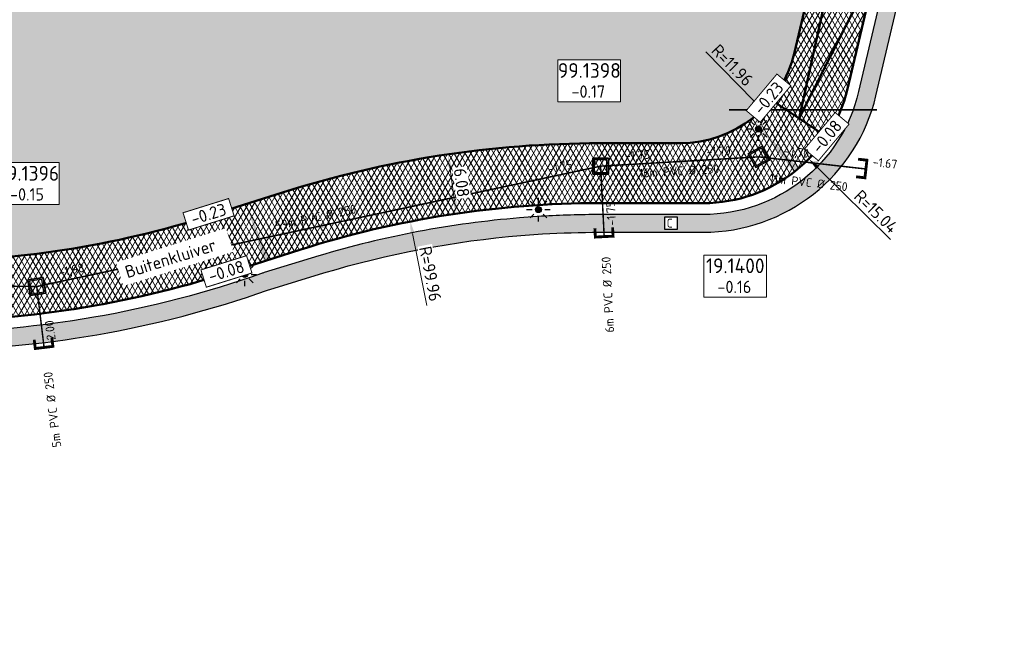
# Model space of a CAD drawing. Header units: metres. Extents: x 240159 to 241664, y 578380 to 583939.
# Tile 59 of 71: x 240640 to 240740, y 583819 to 583882. Entities that reach past the tile are written whole.
import ezdxf
from ezdxf.enums import TextEntityAlignment as Align

# ---------------------------------------------------------------- set-up
doc = ezdxf.new("R2010")
doc.units = ezdxf.units.M
doc.set_wipeout_variables(frame=1)
for name, color, linetype, lineweight in [('N-AL-HOOGTELABEL-S', 7, 'Continuous', 13), ('N-GV-GR-BOLLEN-A', 92, 'Continuous', 9), ('N-WE-IE-MEUBILAIR_WEGMEUBILAIR_LICHTMAST_MET_PASTEGEL-S', 7, 'Continuous', 25), ('N-WE-KL-MANTELBUIS-G', 7, 'KL-MANTELBUIS-N', 35), ('N-WE-KL-TRACE_WENSTRACE-A', 7, 'Continuous', 25), ('N-WE-RI-BOB-T', 7, 'Continuous', 13), ('N-WE-RI-MATERIAAL_DIAMETER_LENGTE-T', 7, 'Continuous', 13), ('N-WE-RI-STROOMRICHTING-S', 7, 'Continuous', 13), ('N-WE-VH-KANTVERHARDING-GD', 4, 'Continuous', 50), ('N-WE-VH-VERHARDING_ASFALT_DEKLAAG-A', 252, 'Continuous', 18), ('N-WE-VH-VERKANTING-S', 7, 'Continuous', 25), ('X-XX-AL-REFERENTIE-M', 7, 'Continuous', 18), ('X-XX-AL-VERWIJZING-T25', 7, 'Continuous', 25)]:
    doc.layers.add(name, color=color, linetype=linetype, lineweight=lineweight)
for name, color, linetype, lineweight, true_color in [('N-WE-RI-VWA_LEIDINGINFO-S', 20, 'Continuous', 13, 0xff3f00), ('N-WE-RI-VWA_PUTNUMMER-S', 20, 'Continuous', 13, 0xff3f00), ('N-WE-RI-VWA_RIOOLPUT-S', 20, 'Continuous', 13, 0xff3f00), ('N-WE-RI-VWA_TRANSPORTLEIDING_BETON_500-G', 20, 'Continuous', 20, 0xff3f00), ('X-XX-AL-VERWIJZING-NUTS_C-T18', 7, 'Continuous', 25, 0x01fe01)]:
    doc.layers.add(name, color=color, linetype=linetype, lineweight=lineweight, true_color=true_color)
doc.styles.add('NLCS-ISO', font='NLCS-ISO.ttf')
doc.styles.add('NLCS-ISO-ANNOTATIEF-T25', font='NLCS-ISO.ttf', dxfattribs={"height": 2.5})
doc.styles.add('NLCS-ISO-M1000-T25', font='NLCS-ISO.ttf', dxfattribs={"height": 2.5})
doc.linetypes.add('KL-MANTELBUIS-N', pattern='A,0,-2,[80,NLCS.SHX,S=1,R=0,X=0,Y=0],-2', length=4)
doc.dimstyles.new('NLCS-ANNOTATIEF-T25-PIJL_L2_H1', dxfattribs={"dimtxt": 2.5, "dimasz": 2.5, "dimexe": 2, "dimexo": 2, "dimgap": 0.7, "dimtad": 1, "dimzin": 0, "dimdsep": 46, "dimtxsty": 'NLCS-ISO-ANNOTATIEF-T25', "dimcen": 0, "dimdle": 2, "dimclrd": 256, "dimclre": 256, "dimclrt": 256, "dimadec": 1, "dimazin": 0, "dimtfac": 1, "dimtdec": 3, "dimtofl": 0, "dimtmove": 0, "dimatfit": 3, "dimfxl": 2, "dimfxlon": 1, "dimtfillclr": 256, "dimtolj": 1, "dimtzin": 0, "dimlwd": -1, "dimlwe": -1, "dimarcsym": 0})
pattern_1 = [(45, (0, 0), (-0.5303300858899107, 0.5303300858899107), [0.5]), (135, (0, 0), (-0.5303300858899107, -0.5303300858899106), [0.5])]
pattern_2 = [(59.99999999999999, (0, 0), (-0.4330127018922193, 0.2500000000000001), []), (120, (0, 0), (-0.4330127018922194, -0.2499999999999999), [])]

# ---------------------------------------------------------------- blocks, each defined once
blk = doc.blocks.new('*U28')
blk.add_solid([(4.999999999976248, 0.6000000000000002), (4.999999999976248, 1.480297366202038e-16), (-1.040000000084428, -7.342274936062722e-16)])
blk = doc.blocks.new('SAL-HOOGTELABEL_AANLEG-SO')
blk.add_wipeout([(-4.842599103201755, 1.7988380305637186), (4.851150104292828, 1.7988380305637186), (4.851150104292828, -1.8868584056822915), (-4.842599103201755, -1.8868584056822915)])
at = {"const_width": 0.2}
blk.add_lwpolyline([(-4.842599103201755, 1.798838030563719), (4.851150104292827, 1.798838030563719), (4.851150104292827, -1.886858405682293), (-4.842599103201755, -1.886858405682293)], close=True, dxfattribs=at)
at = {"style": 'NLCS-ISO'}
blk.add_attdef('HOOGTE', text='', height=2, dxfattribs=at).set_placement((0, 0), align=Align.MIDDLE_CENTER)
blk = doc.blocks.new('*U47')
at = {"lineweight": -3}
h = blk.add_hatch(color=256, dxfattribs=at)
h.dxf.hatch_style = 1
h.paths.add_polyline_path([(-0.7983393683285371, -2.713238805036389), (2.713238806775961, -0.7981720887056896), (0.7983189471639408, 2.713486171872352), (-2.713486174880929, 0.7984862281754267)])
h.paths.add_polyline_path([(-2.170798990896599, 0.6388284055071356), (0.6385810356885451, 2.170945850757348), (2.170698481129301, -0.6384341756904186), (-0.6386815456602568, -2.170551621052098)], flags=16)
at = {"lineweight": -3, "flags": 128}
for points in [[(0.7982388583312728, 2.713633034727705), (-2.713486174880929, 0.7984862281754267), (-0.7983393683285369, -2.71323880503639), (2.713385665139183, -0.7980919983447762)], [(-0.798486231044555, -2.713318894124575), (-2.713486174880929, 0.7984862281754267), (0.7983189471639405, 2.713486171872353), (2.713318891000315, -0.7983189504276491)], [(0.6385810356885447, 2.170945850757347), (-2.170798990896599, 0.6388284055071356), (-0.6386815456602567, -2.170551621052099), (2.1706984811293, -0.6384341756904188)]]:
    blk.add_lwpolyline(points, close=True, dxfattribs=at)
blk = doc.blocks.new('*U45')
at = {"lineweight": -3}
h = blk.add_hatch(color=256, dxfattribs=at)
h.dxf.hatch_style = 1
h.paths.add_polyline_path([(-1.999916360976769, -1.99991635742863), (1.999916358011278, -1.999749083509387), (1.999916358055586, 2.000083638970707), (-2.000083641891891, 2.000083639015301)])
h.paths.add_polyline_path([(-1.600066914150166, 1.600100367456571), (1.599933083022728, 1.600234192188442), (1.600066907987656, -1.599765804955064), (-1.599933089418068, -1.599899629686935)], flags=16)
at = {"lineweight": -3, "flags": 128}
for points in [[(1.999916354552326, 2.000250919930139), (-2.000083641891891, 2.000083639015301), (-1.999916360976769, -1.999916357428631), (2.000083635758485, -1.999749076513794)], [(-2.0000836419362, -1.999916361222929), (-2.000083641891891, 2.000083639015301), (1.999916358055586, 2.000083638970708), (1.999916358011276, -1.999916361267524)], [(1.599933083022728, 1.600234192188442), (-1.600066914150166, 1.600100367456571), (-1.599933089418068, -1.599899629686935), (1.600066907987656, -1.599765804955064)]]:
    blk.add_lwpolyline(points, close=True, dxfattribs=at)
blk = doc.blocks.new('*U46')
at = {"lineweight": -3}
h = blk.add_hatch(color=256, dxfattribs=at)
h.dxf.hatch_style = 1
h.paths.add_polyline_path([(-1.669259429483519, -2.283155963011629), (2.283155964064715, -1.66909215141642), (1.669257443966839, 2.283348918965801), (-2.28334892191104, 1.66942472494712)])
h.paths.add_polyline_path([(-1.826681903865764, 1.335575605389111), (1.335382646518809, 1.826847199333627), (1.826654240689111, -1.335217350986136), (-1.335410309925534, -1.826488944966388)], flags=16)
at = {"lineweight": -3, "flags": 128}
for points in [[(1.669231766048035, 2.283514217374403), (-2.28334892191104, 1.66942472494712), (-1.669259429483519, -2.28315596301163), (2.283321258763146, -1.669066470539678)], [(-1.669424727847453, -2.283181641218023), (-2.28334892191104, 1.66942472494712), (1.669257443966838, 2.283348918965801), (2.283181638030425, -1.669257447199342)], [(1.335382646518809, 1.826847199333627), (-1.826681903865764, 1.335575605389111), (-1.335410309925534, -1.826488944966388), (1.82665424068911, -1.335217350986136)]]:
    blk.add_lwpolyline(points, close=True, dxfattribs=at)
blk = doc.blocks.new('SRI-PUTNUMMER-SO')
blk.add_wipeout([(-18.26290233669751, 4.251051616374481), (-5.557298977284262, 4.251051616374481), (-5.557298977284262, -4.288829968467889), (-18.26290233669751, -4.288829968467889)])
blk.add_lwpolyline([(-18.26290233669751, 4.251051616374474), (-5.557298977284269, 4.251051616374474), (-5.557298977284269, -4.28882996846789), (-18.26290233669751, -4.28882996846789)], close=True)
at = {"ltscale": 0.1, "style": 'NLCS-ISO'}
blk.add_attdef('PUTNR', text='', height=3.5, dxfattribs=at).set_placement((-11.88078932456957, 2.058605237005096), align=Align.MIDDLE_CENTER)
blk.add_attdef('PUTHGT_001', (-15.75578932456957, -3.469912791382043), '', height=2.5, dxfattribs=at)
blk = doc.blocks.new('*U100')
at = {"color": 0}
blk.add_line((-1.232195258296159, -0.2632391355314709), (1.232195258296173, 0.263239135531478), dxfattribs=at)
at = {"layer": 'N-WE-RI-STROOMRICHTING-S', "color": 0}
blk.add_solid([(-1.232195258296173, -0.2632391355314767), (1.363814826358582, -0.3528584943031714), (1.100575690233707, 0.8793367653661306)], dxfattribs=at)
at = {"layer": 'N-WE-RI-BOB-T', "color": 0, "style": 'NLCS-ISO'}
for tag, p in [('BOB_RECHTS', (49.11131676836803, 12.15645685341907)), ('BOB_LINKS', (-50.04702908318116, -9.027164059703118))]:
    blk.add_attdef(tag, text='', height=1.799999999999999, rotation=12.05906601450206, dxfattribs=at).set_placement(p, align=Align.MIDDLE_CENTER)
at = {"layer": 'N-WE-RI-MATERIAAL_DIAMETER_LENGTE-T', "color": 0, "style": 'NLCS-ISO'}
blk.add_attdef('RIOOLINFO_001', (-11.7412702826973, -1.473422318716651), '', height=1.799999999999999, rotation=12.05906601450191, dxfattribs=at)
blk = doc.blocks.new('*U99')
at = {"color": 0}
blk.add_line((-1.257846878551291, -0.07362898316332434), (1.257846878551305, 0.07362898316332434), dxfattribs=at)
at = {"layer": 'N-WE-RI-STROOMRICHTING-S', "color": 0}
blk.add_solid([(-1.257846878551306, -0.07362898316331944), (1.294661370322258, -0.5552944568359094), (1.221032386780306, 0.7025524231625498)], dxfattribs=at)
at = {"layer": 'N-WE-RI-BOB-T', "color": 0, "style": 'NLCS-ISO'}
for tag, p in [('BOB_LINKS', (-8.472869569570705, 1.134684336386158)), ('BOB_RECHTS', (8.02177336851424, 2.10021027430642))]:
    blk.add_attdef(tag, text='', height=1.799999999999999, rotation=3.350027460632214, dxfattribs=at).set_placement(p, align=Align.MIDDLE_CENTER)
at = {"layer": 'N-WE-RI-MATERIAAL_DIAMETER_LENGTE-T', "color": 0, "style": 'NLCS-ISO'}
blk.add_attdef('RIOOLINFO_001', (-11.60560690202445, -3.494867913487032), '', height=1.799999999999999, rotation=3.35002746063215, dxfattribs=at)
blk = doc.blocks.new('N-SIE-WEG_LICHTMAST_SPOT-SO')
h = blk.add_hatch(color=256)
edge = h.paths.add_edge_path()
edge.add_arc((0, 0), 0.7698654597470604, 0, 360)
for p, q in [((-8.731149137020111e-10, 1.624763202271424), (-2.91038304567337e-10, 3.000000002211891)), ((-3.000000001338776, 4.656612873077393e-09), (-1.624763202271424, 2.328306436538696e-09)), ((-2.121320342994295, 2.121320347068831), (-1.148881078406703, 1.148881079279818)), ((1.148881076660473, 1.148881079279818), (2.121320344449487, 2.121320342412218)), ((-2.121320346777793, -2.121320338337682), (-1.148881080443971, -1.148881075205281)), ((-3.783497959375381e-09, -2.999999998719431), (-2.91038304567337e-09, -1.624763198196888)), ((1.148881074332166, -1.148881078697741), (2.12132034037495, -2.121320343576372)), ((1.624763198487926, -1.746229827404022e-09), (2.99999999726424, -1.164153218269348e-09))]:
    blk.add_line(p, q)
blk.add_circle((0, 0), 0.7698654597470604)
at = {"style": 'NLCS-ISO'}
blk.add_attdef('TYPE', text='', height=1.8, dxfattribs=at).set_placement((-2.91038304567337e-10, 3.000000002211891), align=Align.BOTTOM_CENTER)
blk = doc.blocks.new('N_lichtmast')
blk.add_blockref('N-SIE-WEG_LICHTMAST_SPOT-SO', (0, 0))
blk = doc.blocks.new('*D119')
at = {"layer": 'Defpoints', "color": 0, "transparency": 16777216}
for p in [(240709.0797304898, 583878.4509038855), (240719.7933133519, 583867.8953014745)]:
    blk.add_point(p, dxfattribs=at)
at = {"layer": 'X-XX-AL-REFERENTIE-M', "transparency": 16777216}
blk.add_line((240728.083161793, 583859.7276935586), (240720.6837374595, 583867.0180073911), dxfattribs=at)
blk.add_solid([(240720.8299531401, 583867.166411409), (240720.5375217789, 583866.8696033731), (240719.7933133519, 583867.8953014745)], dxfattribs=at)
at = {"layer": 'X-XX-AL-REFERENTIE-M', "transparency": 16777216, "insert": (240726.6037205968, 583862.554048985), "char_height": 1.25, "attachment_point": 5, "rotation": 315.4255662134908, "style": 'NLCS-ISO-ANNOTATIEF-T25', "bg_fill": 3, "box_fill_scale": 1.1, "bg_fill_color": 256, "bg_fill_true_color": 13158600, "bg_fill_transparency": 0}
blk.add_mtext('\\A1;R=15.04', dxfattribs=at)
blk = doc.blocks.new('*D122')
at = {"layer": 'Defpoints', "color": 0, "transparency": 16777216}
for p in [(240679.3408802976, 583861.5457525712), (240698.5607082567, 583763.4510311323)]:
    blk.add_point(p, dxfattribs=at)
at = {"layer": 'X-XX-AL-REFERENTIE-M', "transparency": 16777216}
blk.add_line((240681.0136765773, 583853.0080858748), (240679.5812245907, 583860.3190763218), dxfattribs=at)
blk.add_solid([(240679.7856706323, 583860.359133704), (240679.3767785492, 583860.2790189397), (240679.3408802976, 583861.5457525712)], dxfattribs=at)
at = {"layer": 'X-XX-AL-REFERENTIE-M', "transparency": 16777216, "insert": (240681.3744302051, 583856.2377115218), "char_height": 1.25, "attachment_point": 5, "rotation": 281.0856058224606, "style": 'NLCS-ISO-ANNOTATIEF-T25', "bg_fill": 3, "box_fill_scale": 1.1, "bg_fill_color": 256, "bg_fill_true_color": 13158600, "bg_fill_transparency": 0}
blk.add_mtext('\\A1;R=99.96', dxfattribs=at)
blk = doc.blocks.new('*D140')
at = {"layer": 'Defpoints', "color": 0, "transparency": 16777216}
for p in [(240706.7040863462, 583881.4509038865), (240715.0845650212, 583872.9180745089)]:
    blk.add_point(p, dxfattribs=at)
at = {"layer": 'X-XX-AL-REFERENTIE-M', "transparency": 16777216}
blk.add_line((240709.338751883, 583878.7683421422), (240714.2086788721, 583873.8098835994), dxfattribs=at)
blk.add_solid([(240714.3573137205, 583873.9558646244), (240714.0600440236, 583873.6639025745), (240715.0845650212, 583872.9180745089)], dxfattribs=at)
at = {"layer": 'X-XX-AL-REFERENTIE-M', "transparency": 16777216, "insert": (240712.0313833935, 583877.4182086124), "char_height": 1.25, "attachment_point": 5, "rotation": 314.48390840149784, "style": 'NLCS-ISO-ANNOTATIEF-T25', "bg_fill": 3, "box_fill_scale": 1.1, "bg_fill_color": 256, "bg_fill_true_color": 13158600, "bg_fill_transparency": 0}
blk.add_mtext('\\A1;R=11.96', dxfattribs=at)
blk = doc.blocks.new('*D221')
at = {"layer": 'Defpoints', "color": 0, "transparency": 16777216}
for p in [(240683.1761267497, 583868.3737327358), (240684.1690366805, 583868.5097484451), (240684.9942107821, 583862.4860063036)]:
    blk.add_point(p, dxfattribs=at)
at = {"layer": 'X-XX-AL-REFERENTIE-M', "transparency": 16777216}
for p, q in [((240683.1782893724, 583868.3740289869), (240682.1853794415, 583868.2380132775)), ((240683.8316515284, 583863.5884247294), (240683.3457760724, 583867.1352986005)), ((240684.0034634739, 583862.3502868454), (240683.010553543, 583862.2142711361))]:
    blk.add_line(p, q, dxfattribs=at)
for points in [[(240683.5521817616, 583867.1635734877), (240683.1393703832, 583867.1070237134), (240683.1761267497, 583868.3737327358)], [(240684.0380572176, 583863.6166996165), (240683.6252458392, 583863.5601498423), (240684.0013008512, 583862.3499905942)]]:
    blk.add_solid(points, dxfattribs=at)
at = {"layer": 'X-XX-AL-REFERENTIE-M', "transparency": 16777216, "insert": (240684.5546924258, 583865.4941881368), "char_height": 1.25, "attachment_point": 5, "rotation": 277.8002247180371, "style": 'NLCS-ISO-ANNOTATIEF-T25', "bg_fill": 3, "box_fill_scale": 1.1, "bg_fill_color": 256, "bg_fill_true_color": 13158600, "bg_fill_transparency": 0}
blk.add_mtext('\\A1;6.08', dxfattribs=at)
blk = doc.blocks.new('*U241')
blk.add_solid([(5.866553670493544, 0.6000000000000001), (5.866553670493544, 1.975402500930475e-17), (-1.040000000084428, -7.342274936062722e-16)])
blk = doc.blocks.new('*U269')
at = {"ltscale": 0.25, "const_width": 0.5760000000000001, "flags": 128}
blk.add_lwpolyline([(-1.706601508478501, -1.888788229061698), (0.0910946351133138, -1.797693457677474), (-0.0910946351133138, 1.797693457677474), (-1.888785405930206, 1.706598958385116)], dxfattribs=at)
blk = doc.blocks.new('*U266')
at = {"ltscale": 0.25, "const_width": 0.576, "flags": 128}
blk.add_lwpolyline([(1.800002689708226, 1.800000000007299), (2.495606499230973e-10, 1.800000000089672), (-2.495606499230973e-10, -1.800000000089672), (1.799997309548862, -1.800000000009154)], dxfattribs=at)
blk = doc.blocks.new('*U270')
at = {"ltscale": 0.25, "const_width": 0.5760000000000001, "flags": 128}
blk.add_lwpolyline([(-1.56934177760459, -2.004289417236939), (0.2174749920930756, -1.786814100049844), (-0.2174749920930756, 1.786814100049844), (-2.00428642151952, 1.569339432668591)], dxfattribs=at)
blk = doc.blocks.new('*U273')
at = {"color": 0}
blk.add_line((-1.251999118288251, 0.1417681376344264), (1.251999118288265, -0.1417681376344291), dxfattribs=at)
at = {"layer": 'N-WE-RI-STROOMRICHTING-S', "color": 0}
blk.add_solid([(-1.251999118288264, 0.1417681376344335), (1.181115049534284, -0.7677676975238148), (1.322883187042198, 0.484231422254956)], dxfattribs=at)
at = {"layer": 'N-WE-RI-BOB-T', "color": 0, "style": 'NLCS-ISO'}
for tag, p in [('BOB_LINKS', (-3.036641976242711, 1.98211561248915)), ('BOB_RECHTS', (14.85540833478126, -0.04386237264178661))]:
    blk.add_attdef(tag, text='', height=1.799999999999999, rotation=353.5397201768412, dxfattribs=at).set_placement(p, align=Align.MIDDLE_CENTER)
at = {"layer": 'N-WE-RI-MATERIAAL_DIAMETER_LENGTE-T', "color": 0, "style": 'NLCS-ISO'}
blk.add_attdef('RIOOLINFO_001', (-12.34664441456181, -3.580693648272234), '', height=1.799999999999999, rotation=353.5397201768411, dxfattribs=at)
blk = doc.blocks.new('*U307')
at = {"layer": 'N-WE-RI-BOB-T', "color": 0, "style": 'NLCS-ISO'}
for tag, height, rotation, p in [('BOB_LINKS', 1.799999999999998, 96.90966250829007, (-1.887490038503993, 2.044132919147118)), ('BOB_RECHTS', 1.799999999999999, 96.90966250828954, (1.918924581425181, -2.303527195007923))]:
    blk.add_attdef(tag, text='', height=height, rotation=rotation, dxfattribs=at).set_placement(p, align=Align.MIDDLE_CENTER)
at = {"layer": 'N-WE-RI-MATERIAAL_DIAMETER_LENGTE-T', "color": 0, "style": 'NLCS-ISO'}
blk.add_attdef('RIOOLINFO_001', (4.621114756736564, -29.40497846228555), '', height=1.799999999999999, rotation=96.90966250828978, dxfattribs=at)
blk = doc.blocks.new('*U308')
at = {"layer": 'N-WE-RI-BOB-T', "color": 0, "style": 'NLCS-ISO'}
for tag, height, rotation, p in [('BOB_LINKS', 1.799999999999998, 92.90085112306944, (-1.692640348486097, 1.237121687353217)), ('BOB_RECHTS', 1.799999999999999, 92.9008511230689, (1.70586375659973, -1.498078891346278))]:
    blk.add_attdef(tag, text='', height=height, rotation=rotation, dxfattribs=at).set_placement(p, align=Align.MIDDLE_CENTER)
at = {"layer": 'N-WE-RI-MATERIAAL_DIAMETER_LENGTE-T', "color": 0, "style": 'NLCS-ISO'}
blk.add_attdef('RIOOLINFO_001', (2.554109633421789, -29.6560952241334), '', height=1.799999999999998, rotation=92.90085112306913, dxfattribs=at)

msp = doc.modelspace()

# ---------------------------------------------------------------- hatches: boundary and pattern name
at = {"layer": 'N-WE-KL-TRACE_WENSTRACE-A', "transparency": 33554559}
h = msp.add_hatch(dxfattribs=at)
h.set_pattern_fill('AKL-TRACE', color=256, scale=0.5, pattern_type=2)
h.set_pattern_definition(pattern_1)
edge = h.paths.add_edge_path()
edge.add_line((240876.2478382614, 583838.4167977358), (240876.4002114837, 583839.3981073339))
edge.add_line((240876.4002114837, 583839.3981073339), (240876.626443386, 583841.1845492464))
edge.add_arc((240804.520459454, 583849.6395525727), 72.60000000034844, 353.3121514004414, 358.4525504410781)
edge.add_line((240877.0939825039, 583847.6790036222), (240877.127764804, 583906.4109708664))
edge.add_line((240877.127764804, 583906.4109708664), (241091.5858484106, 583906.4109708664))
edge.add_line((241091.5858484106, 583906.4109708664), (241093.4567881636, 583906.4109708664))
edge.add_line((241093.4567881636, 583906.4109708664), (241147.7922640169, 583906.4109708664))
edge.add_line((241147.7922640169, 583906.4109708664), (241147.7922640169, 583908.2109708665))
edge.add_line((241147.7922640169, 583908.2109708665), (241085.8077212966, 583908.2109708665))
edge.add_line((241085.8077212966, 583908.2109708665), (241083.9367815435, 583908.2109708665))
edge.add_line((241083.9367815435, 583908.2109708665), (240736.1729666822, 583908.2109708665))
edge.add_line((240736.1729666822, 583908.2109708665), (240736.1729666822, 583920.9523744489))
edge.add_line((240736.1729666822, 583920.9523744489), (240734.3729666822, 583920.9523744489))
edge.add_line((240734.3729666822, 583920.9523744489), (240734.3729666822, 583908.2109708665))
edge.add_line((240734.3729666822, 583908.2109708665), (240732.7302882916, 583908.2109708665))
edge.add_line((240732.7302882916, 583908.2109708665), (240732.3064476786, 583906.4109708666))
edge.add_line((240732.3064476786, 583906.4109708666), (240735.5974889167, 583906.4109708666))
edge.add_line((240735.5974889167, 583906.4109708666), (240769.0369170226, 583906.4109708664))
edge.add_line((240769.0369170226, 583906.4109708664), (240770.8369170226, 583906.4109708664))
edge.add_line((240770.8369170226, 583906.4109708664), (240875.3277645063, 583906.4109708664))
edge.add_line((240875.3277645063, 583906.4109708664), (240875.293996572, 583847.7039793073))
edge.add_arc((240770.8962270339, 583851.3206402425), 104.4603969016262, 354.5039416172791, 358.01589085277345, ccw=False)
edge.add_line((240874.876397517, 583841.3157081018), (240874.4262681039, 583838.4167977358))
edge.add_line((240874.4262681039, 583838.4167977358), (240876.2478382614, 583838.4167977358))
at = {"layer": 'N-WE-VH-VERHARDING_ASFALT_DEKLAAG-A'}
h = msp.add_hatch(dxfattribs=at)
h.set_pattern_fill('AVH-ASFALT', color=256, scale=0.5, pattern_type=2)
h.set_pattern_definition(pattern_2)
edge = h.paths.add_edge_path(flags=16)
edge.add_line((240900.3955541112, 583895.7107317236), (240885.9474600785, 583860.00071243))
edge.add_arc((240885.0204594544, 583860.3757722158), 1.000000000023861, 180, 337.97199198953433, ccw=False)
edge.add_line((240884.0204594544, 583860.3757722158), (240884.0204594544, 583895.2109708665))
edge.add_arc((240890.0204594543, 583895.2109708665), 5.999999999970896, 123.55730976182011, 180, ccw=False)
edge.add_line((240886.703834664, 583900.2109708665), (240899.3333029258, 583900.2109708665))
edge.add_arc((240896.6875516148, 583897.2109708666), 3.999999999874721, -22.028008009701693, 48.590377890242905, ccw=False)
edge = h.paths.add_edge_path()
edge.add_arc((240867.5411352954, 583888.2109708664), 11.96000000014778, 0.0004259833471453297, 89.99999999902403)
edge.add_line((240867.5411352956, 583900.1709708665), (240739.1163107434, 583900.1709708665))
edge.add_arc((240739.1163107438, 583888.2109708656), 11.96000000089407, 90.00000000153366, 128.5811422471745)
edge.add_line((240731.6577875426, 583897.5604110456), (240725.5696108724, 583902.594087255))
edge.add_arc((240735.7883115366, 583893.7109708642), 13.5400000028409, 112.15838760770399, 138.9995675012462, ccw=False)
edge.add_line((240730.6814534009, 583906.2509708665), (241153.9031253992, 583906.2509708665))
edge.add_line((241153.9031253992, 583906.2509708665), (241153.9031253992, 583901.6709708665))
edge.add_line((241153.9031253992, 583901.6709708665), (241094.439087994, 583901.6709708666))
edge.add_arc((241094.4390879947, 583889.7109708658), 11.96000000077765, 90.00000000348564, 164.1722715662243)
edge.add_line((241082.9325381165, 583892.9730116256), (241080.1167105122, 583883.0404377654))
edge.add_line((241080.1167105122, 583883.0404377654), (241074.3055415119, 583884.6878756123))
edge.add_line((241074.3055415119, 583884.6878756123), (241074.3795188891, 583884.9488139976))
edge.add_arc((241062.8730019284, 583888.2109708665), 11.96000000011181, 344.1716934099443, 449.9999999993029)
edge.add_line((241062.8730019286, 583900.1709708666), (240915.1202478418, 583900.1709708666))
edge.add_arc((240915.1202478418, 583888.2109708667), 11.95999999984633, 90.00000000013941, 158.0470921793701)
edge.add_line((240904.0274502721, 583892.6821499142), (240886.1863637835, 583848.3122066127))
edge.add_line((240886.1863637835, 583848.3122066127), (240879.4584338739, 583848.3194095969))
edge.add_line((240879.4584338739, 583848.3194095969), (240879.5011421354, 583888.2109573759))
edge.add_arc((240866.7319241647, 583887.3793386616), 12.79626966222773, 3.726230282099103, 3.726689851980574)
h = msp.add_hatch(dxfattribs=at)
h.set_pattern_fill('AVH-ASFALT', color=256, scale=0.5, pattern_type=2)
h.set_pattern_definition(pattern_2)
h.paths.add_polyline_path([(240718.3457067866, 583878.7096863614, -0.1136470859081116), (240715.9744503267, 583873.894320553), (240721.627176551, 583870.1585461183, 0.0884121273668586), (240723.7193602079, 583875.0037540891), (240727.4746903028, 583890.9521883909, -0.1681005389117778), (240731.6577875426, 583897.5604110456), (240725.5696108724, 583902.594087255, 0.1216797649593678), (240722.6087512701, 583896.8143224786)])

# ---------------------------------------------------------------- linework, layer by layer
at = {"layer": 'N-WE-RI-VWA_TRANSPORTLEIDING_BETON_500-G', "const_width": 0.15, "flags": 128}
for points in [[(240698.6589390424, 583867.1681462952), (240699.0216538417, 583860.0102053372)], [(240714.7187349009, 583868.1098283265), (240725.584577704, 583866.879451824)], [(240641.426491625, 583854.9409417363), (240642.1761500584, 583848.7548455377)]]:
    msp.add_lwpolyline(points, dxfattribs=at)
at = {"layer": 'N-WE-VH-KANTVERHARDING-GD', "ltscale": 0.1}
msp.add_line((240715.9744503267, 583873.894320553), (240721.627176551, 583870.1585461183), dxfattribs=at)

# ---------------------------------------------------------------- block references
at = {"layer": 'N-WE-IE-MEUBILAIR_WEGMEUBILAIR_LICHTMAST_MET_PASTEGEL-S', "xscale": 0.4, "yscale": 0.4, "zscale": 0.4}
for p in [(240714.6795266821, 583870.9521436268), (240692.3521091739, 583862.7570117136), (240662.5423269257, 583856.1757767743)]:
    msp.add_blockref('N_lichtmast', p, dxfattribs=at)
at = {"layer": 'N-WE-RI-VWA_LEIDINGINFO-S'}
ref = msp.add_blockref('*U307', (240641.8494674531, 583851.4505932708), dxfattribs=dict(at, xscale=0.5, yscale=0.5, zscale=0.5))
ref.add_attrib('RIOOLINFO_001', '5m PVC %%C 250', (240643.9272360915, 583838.6690502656), dxfattribs={"layer": 'N-WE-RI-MATERIAAL_DIAMETER_LENGTE-T', "color": 0, "height": 0.8999999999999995, "rotation": 96.90966250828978, "style": 'NLCS-ISO'})
ref.add_attrib('BOB_RECHTS_001', '-2.00', (240643.423485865, 583848.9680983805), dxfattribs={"layer": 'N-WE-RI-BOB-T', "color": 0, "height": 0.8999999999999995, "rotation": 96.90966250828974, "style": 'NLCS-ISO'})
at = {"layer": 'N-WE-RI-VWA_RIOOLPUT-S', "xscale": 0.4, "yscale": 0.4, "zscale": 0.4}
for name, p in [('*U47', (240714.7187737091, 583868.1098309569)), ('*U45', (240698.6589778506, 583867.1681489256)), ('*U46', (240641.4265304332, 583854.9409443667))]:
    msp.add_blockref(name, p, dxfattribs=at)
at = {"layer": 'N-WE-RI-VWA_TRANSPORTLEIDING_BETON_500-G', "xscale": 0.5, "yscale": 0.5, "zscale": 0.5, "rotation": 270}
msp.add_blockref('*U270', (240642.1761500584, 583848.7548455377), dxfattribs=at)
at = {"layer": 'N-WE-VH-VERKANTING-S', "rotation": 287.3467777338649}
msp.add_blockref('*U28', (240663.0044593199, 583862.323436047), dxfattribs=at)

# ---------------------------------------------------------------- dimensions: what is measured, and where the dimension line sits
at = {"layer": 'X-XX-AL-REFERENTIE-M'}
dim = msp.add_radius_dim(center=(240706.7040863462, 583881.4509038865), mpoint=(240715.0845650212, 583872.9180745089), dimstyle='NLCS-ANNOTATIEF-T25-PIJL_L2_H1', override={"dimpost": 'R=<>', "dimtfill": 1}, dxfattribs=at)
dim.commit()
dim.dimension.update_dxf_attribs({"geometry": '*D140', "text_midpoint": (240711.335772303, 583876.7350174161), "dimtype": 164})

# ---------------------------------------------------------------- next in the draw order: hatches: boundary and pattern name
at = {"layer": 'N-GV-GR-BOLLEN-A'}
h = msp.add_hatch(dxfattribs=at)
h.set_pattern_fill('AGR-BOLLEN', color=256, scale=0.5, pattern_type=2)
h.set_pattern_definition([(45, (0, 0), (-0.8749916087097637, 0.8749916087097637), [0.3, -0.937425]), (135, (0, 0), (-0.8749916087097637, -0.8749916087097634), [0.3, -0.937425])])
h.paths.add_polyline_path([(240698.5607280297, 583869.4909038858), (240706.704086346, 583869.4909038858, 0.3479927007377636), (240718.3457067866, 583878.7096863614), (240722.6087512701, 583896.8143224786, -0.04518804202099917), (240723.3806846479, 583899.1315238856), (240713.7566353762, 583901.93373512), (240709.3471032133, 583886.7894254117), (240641.6540376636, 583886.6535757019), (240492.5214330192, 583847.1556580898), (240489.0089805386, 583858.8285623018), (240478.8253488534, 583858.8285623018), (240484.1505438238, 583838.5544516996, 0.4277223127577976), (240499.2840969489, 583830.1767715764), (240571.3131764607, 583852.6758592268, -0.07583446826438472), (240602.9294548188, 583857.4988026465), (240629.1282455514, 583857.4988026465, 0.0772330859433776), (240659.0067744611, 583862.1417193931), (240666.3819833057, 583864.4905495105, -0.07723308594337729)])
at = {"layer": 'N-WE-KL-TRACE_WENSTRACE-A', "transparency": 33554559}
h = msp.add_hatch(dxfattribs=at)
h.set_pattern_fill('AKL-TRACE', color=256, scale=0.5, pattern_type=2)
h.set_pattern_definition(pattern_1)
edge = h.paths.add_edge_path()
edge.add_arc((240629.1282334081, 583955.9588370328), 107.5000364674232, 289.3990242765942, 289.5386257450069)
edge.add_line((240665.0807887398, 583854.6490566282), (240670.5834224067, 583856.3286211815))
edge.add_arc((240698.5607280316, 583763.4509038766), 97.00000000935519, 94.72553101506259, 106.76373627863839, ccw=False)
edge.add_line((240690.5696156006, 583860.1211791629), (240692.7744952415, 583860.2781702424))
edge.add_arc((240698.560728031, 583763.4509038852), 97.00000000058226, 90, 93.41983142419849, ccw=False)
edge.add_line((240698.560728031, 583860.4509038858), (240709.0797304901, 583860.4509038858))
edge.add_arc((240709.0797304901, 583878.4509038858), 18, 270, 346.7500942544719)
edge.add_line((240726.6005639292, 583874.3253256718), (240734.155674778, 583906.4109708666))
edge.add_line((240734.155674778, 583906.4109708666), (240732.3064476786, 583906.4109708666))
edge.add_line((240732.3064476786, 583906.4109708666), (240724.8484805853, 583874.7378834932))
edge.add_arc((240709.0797304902, 583878.4509038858), 16.19999999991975, 269.99999999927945, 346.7500942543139, ccw=False)
edge.add_line((240709.07973049, 583862.2509038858), (240698.5607280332, 583862.2509038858))
edge.add_arc((240698.5607280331, 583763.4509038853), 98.80000000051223, 89.99999999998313, 93.42580583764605)
edge.add_line((240692.6568380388, 583862.0743497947), (240690.4315941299, 583861.9159087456))
edge.add_arc((240698.5607280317, 583763.4509038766), 98.80000000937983, 94.71955660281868, 106.7656578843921)
edge.add_line((240670.061083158, 583858.0511694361), (240664.5166056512, 583856.3588329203))
edge.add_arc((240629.128233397, 583955.9588370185), 105.7000364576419, 289.39902428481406, 289.5603765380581, ccw=False)
edge.add_arc((240629.1282455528, 583955.9588026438), 105.6999999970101, 279.86087344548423, 289.3990242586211, ccw=False)
edge.add_line((240647.2300408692, 583851.8203611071), (240645.0554701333, 583851.4656759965))
edge.add_arc((240629.1282455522, 583955.9588026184), 105.6999999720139, 269.9999999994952, 278.66652673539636, ccw=False)
edge.add_line((240629.1282455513, 583850.2588026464), (240602.9294548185, 583850.2588026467))
edge.add_arc((240602.9294548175, 583751.4588026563), 98.7999999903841, 89.99999999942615, 107.3467777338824)
edge.add_line((240573.4718133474, 583845.7651511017), (240498.4446306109, 583822.329572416))
edge.add_arc((240493.6171972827, 583837.8014518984), 16.2075034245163, 193.6677857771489, 287.3286201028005, ccw=False)
edge.add_line((240477.8686558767, 583833.9717507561), (240470.0504112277, 583863.7374133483))
edge.add_line((240470.0504112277, 583863.7374133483), (240468.1893885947, 583863.7372875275))
edge.add_line((240468.1893885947, 583863.7372875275), (240476.1236513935, 583833.5299200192))
edge.add_arc((240493.6169728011, 583837.8010529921), 18.00718941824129, 193.7207762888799, 287.3314950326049)
edge.add_line((240498.9813082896, 583820.6114405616), (240574.0084910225, 583844.0470192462))
edge.add_arc((240602.9294548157, 583751.4588026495), 96.99999999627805, 90.00000000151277, 107.34677773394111, ccw=False)
edge.add_line((240602.9294548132, 583848.4588026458), (240629.1282455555, 583848.4588026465))
edge.add_arc((240629.1282455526, 583955.9588026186), 107.4999999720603, 270.0000000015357, 278.6715474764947)
edge.add_line((240645.33601251, 583849.6876480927), (240647.5290213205, 583850.0453405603))
edge.add_arc((240629.1282455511, 583955.9588026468), 107.500000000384, 279.8558527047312, 289.399024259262)
at = {"layer": 'N-WE-VH-VERHARDING_ASFALT_DEKLAAG-A'}
h = msp.add_hatch(dxfattribs=at)
h.set_pattern_fill('AVH-ASFALT', color=256, scale=0.5, pattern_type=2)
h.set_pattern_definition(pattern_2)
h.paths.add_polyline_path([(240602.9294548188, 583857.4988026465, 0.07583446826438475), (240571.3131764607, 583852.6758592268), (240499.2840969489, 583830.1767715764, -0.3669679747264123), (240485.0372700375, 583836.211359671), (240478.9029551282, 583834.6001214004), (240479.0679483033, 583833.9719585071, 0.4277223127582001), (240498.0987742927, 583823.4368137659), (240573.1259543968, 583846.8723916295, -0.07583446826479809), (240602.9294548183, 583851.4188026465), (240629.1282455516, 583851.4188026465, 0.07723308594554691), (240660.8518024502, 583856.3484239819), (240668.2270301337, 583858.6972600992, -0.077233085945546), (240698.5607082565, 583863.4109038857), (240709.0797304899, 583863.4109038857, 0.2518324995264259), (240721.627176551, 583870.1585461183), (240715.9744503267, 583873.894320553, -0.225430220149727), (240706.704086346, 583869.4909038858), (240698.5607280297, 583869.4909038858, 0.0772330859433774), (240666.3819833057, 583864.4905495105), (240659.0067744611, 583862.1417193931, -0.07723308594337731), (240629.1282455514, 583857.4988026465)])

# ---------------------------------------------------------------- next in the draw order: linework, layer by layer
at = {"layer": 'N-WE-KL-MANTELBUIS-G', "linetype": 'KL-MANTELBUIS-N', "ltscale": 2, "flags": 128}
msp.add_lwpolyline([(240711.6885801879, 583872.8943178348), (240726.6885801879, 583872.8943178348)], dxfattribs=at)
at = {"layer": 'N-WE-KL-TRACE_WENSTRACE-A', "transparency": 33554559}
msp.add_lwpolyline([(240629.1282455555, 583848.4588026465, 0.03785482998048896), (240645.33601251, 583849.6876480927), (240647.5290213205, 583850.0453405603, 0.04166402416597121), (240664.8338404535, 583854.5617588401, 0.0006091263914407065), (240665.0807887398, 583854.6490566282), (240670.5834224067, 583856.3286211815, -0.05257494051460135), (240690.5696156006, 583860.1211791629), (240692.7744952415, 583860.2781702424, -0.01492293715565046), (240698.560728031, 583860.4509038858), (240709.0797304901, 583860.4509038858, 0.3479927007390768), (240726.6005639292, 583874.3253256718), (240734.155674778, 583906.4109708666), (240732.3064476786, 583906.4109708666), (240724.8484805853, 583874.7378834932, -0.3479927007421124), (240709.07973049, 583862.2509038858), (240698.5607280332, 583862.2509038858, 0.01494901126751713), (240692.6568380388, 583862.0743497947), (240690.4315941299, 583861.9159087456, 0.05260948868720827), (240670.061083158, 583858.0511694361), (240664.5166056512, 583856.3588329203, -0.0007040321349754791), (240664.2359793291, 583856.2595698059, -0.04164207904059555), (240647.2300408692, 583851.8203611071), (240645.0554701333, 583851.4656759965, -0.03783289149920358), (240629.1282455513, 583850.2588026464)], format="xyb", dxfattribs=at)
at = {"layer": 'N-WE-RI-VWA_TRANSPORTLEIDING_BETON_500-G', "const_width": 0.15, "flags": 128}
msp.add_lwpolyline([(240467.3066321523, 583889.7321065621), (240486.7537388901, 583826.9812915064), (240549.8450090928, 583842.1133766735), (240597.7861608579, 583855.5689992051), (240641.426491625, 583854.9409417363), (240698.6589390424, 583867.1681462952), (240714.7187349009, 583868.1098283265)], dxfattribs=at)
at = {"layer": 'N-WE-VH-KANTVERHARDING-GD', "ltscale": 0.1}
msp.add_lwpolyline([(240499.284096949, 583830.1767715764), (240571.31317646, 583852.6758592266, -0.0758344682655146), (240602.9294548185, 583857.4988026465), (240629.1282455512, 583857.4988026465, 0.07723308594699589), (240659.0067744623, 583862.1417193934), (240666.3819833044, 583864.4905495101, -0.077233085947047), (240698.5607280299, 583869.4909038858), (240706.704086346, 583869.4909038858, 0.3479927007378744), (240718.3457067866, 583878.7096863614), (240722.6087512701, 583896.8143224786, -0.2428110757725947), (240730.6814534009, 583906.2509708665), (240812.2791804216, 583906.2509708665), (241153.9031253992, 583906.2509708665)], format="xyb", dxfattribs=at)
at = {"layer": 'N-WE-VH-KANTVERHARDING-GD'}
msp.add_lwpolyline([(240498.0987716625, 583823.4368129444), (240573.1259543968, 583846.8723916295, -0.07583446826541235), (240602.9294548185, 583851.4188026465), (240629.1282455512, 583851.4188026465, 0.07723308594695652), (240660.8518024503, 583856.348423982), (240668.2270112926, 583858.6972540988, -0.07723318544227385), (240698.5607280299, 583863.4109038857), (240709.0797304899, 583863.4109038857, 0.347992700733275), (240723.7193602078, 583875.0037540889), (240727.4746903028, 583890.9521883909, -0.3479927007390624), (240739.1163107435, 583900.1709708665), (240867.5411352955, 583900.1709708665, -0.4145271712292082)], format="xyb", dxfattribs=at)

# ---------------------------------------------------------------- next in the draw order: block references
at = {"layer": 'N-WE-RI-VWA_PUTNUMMER-S'}
ref = msp.add_blockref('SRI-PUTNUMMER-SO', (240703.456872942, 583875.854400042), dxfattribs=dict(at, xscale=0.5, yscale=0.5, zscale=0.5))
ref.add_attrib('PUTNR', '99.1398', dxfattribs={"layer": '0', "ltscale": 0.1, "height": 1.5, "style": 'NLCS-ISO'}).set_placement((240697.5164782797, 583876.8837026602), align=Align.MIDDLE_CENTER)
ref.add_attrib('PUTHGT_001', '-0.17', (240695.7039782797, 583874.1194436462), dxfattribs={"layer": '0', "ltscale": 0.1, "height": 1.25, "style": 'NLCS-ISO'})
ref = msp.add_blockref('SRI-PUTNUMMER-SO', (240646.471270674, 583865.4108189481), dxfattribs=dict(at, xscale=0.5, yscale=0.5, zscale=0.5))
ref.add_attrib('PUTNR', '99.1396', dxfattribs={"layer": '0', "ltscale": 0.1, "height": 1.5, "style": 'NLCS-ISO'}).set_placement((240640.5308760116, 583866.4401215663), align=Align.MIDDLE_CENTER)
ref.add_attrib('PUTHGT_001', '-0.15', (240638.7183760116, 583863.6758625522), dxfattribs={"layer": '0', "ltscale": 0.1, "height": 1.25, "style": 'NLCS-ISO'})
ref = msp.add_blockref('SRI-PUTNUMMER-SO', (240718.2655356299, 583856.0187506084), dxfattribs=dict(at, xscale=0.5, yscale=0.5, zscale=0.5))
ref.add_attrib('PUTNR', '19.1400', dxfattribs={"layer": '0', "ltscale": 0.1, "height": 1.5, "style": 'NLCS-ISO'}).set_placement((240712.3251409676, 583857.0480532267), align=Align.MIDDLE_CENTER)
ref.add_attrib('PUTHGT_001', '-0.16', (240710.5126409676, 583854.2837942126), dxfattribs={"layer": '0', "ltscale": 0.1, "height": 1.25, "style": 'NLCS-ISO'})

# ---------------------------------------------------------------- next in the draw order: texts
at = {"layer": 'X-XX-AL-VERWIJZING-NUTS_C-T18', "insert": (240705.3606113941, 583861.8283153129), "char_height": 0.9, "width": 0.9, "attachment_point": 1, "style": 'NLCS-ISO-ANNOTATIEF-T25', "bg_fill": 19, "box_fill_scale": 1.2, "bg_fill_color": 256, "bg_fill_transparency": 0}
msp.add_mtext('C', dxfattribs=at)
at = {"layer": 'X-XX-AL-VERWIJZING-T25', "insert": (240650.2608095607, 583856.973111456), "char_height": 1.25, "attachment_point": 1, "rotation": 17.34677773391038, "style": 'NLCS-ISO-ANNOTATIEF-T25', "bg_fill": 3, "box_fill_scale": 1.5, "bg_fill_color": 256, "bg_fill_transparency": 0}
msp.add_mtext_dynamic_manual_height_columns('Buitenkluiver', width=10.43549838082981, gutter_width=6.25, heights=[0], dxfattribs=at)

# ---------------------------------------------------------------- next in the draw order: dimensions: what is measured, and where the dimension line sits
at = {"layer": 'X-XX-AL-REFERENTIE-M'}
for center, mpoint, picture, middle in [((240709.0797304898, 583878.4509038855), (240719.7933133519, 583867.8953014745), '*D119', (240725.9194312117, 583861.8595181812)), ((240698.5607082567, 583763.4510311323), (240679.3408802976, 583861.5457525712), '*D122', (240680.4176227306, 583856.0502429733))]:
    dim = msp.add_radius_dim(center=center, mpoint=mpoint, dimstyle='NLCS-ANNOTATIEF-T25-PIJL_L2_H1', override={"dimpost": 'R=<>', "dimtfill": 1}, dxfattribs=at)
    dim.commit()
    dim.dimension.update_dxf_attribs({"geometry": picture, "text_midpoint": middle, "dimtype": 164})
dim = msp.add_aligned_dim(p1=(240684.9942107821, 583862.4860063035), p2=(240684.1690366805, 583868.509748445), distance=1.0021828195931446, dimstyle='NLCS-ANNOTATIEF-T25-PIJL_L2_H1', override={"dimtfill": 1}, dxfattribs=at)
dim.commit()
dim.dimension.update_dxf_attribs({"geometry": '*D221', "text_midpoint": (240684.5546924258, 583865.4941881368)})

# ---------------------------------------------------------------- next in the draw order: linework, layer by layer
at = {"layer": 'N-WE-VH-KANTVERHARDING-GD', "flags": 128}
msp.add_lwpolyline([(240725.4994409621, 583902.512717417), (240718.8008134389, 583872.0264333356), (240726.7230275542, 583887.7599672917)], dxfattribs=at)

# ---------------------------------------------------------------- next in the draw order: block references
at = {"layer": 'N-AL-HOOGTELABEL-S'}
ref = msp.add_blockref('SAL-HOOGTELABEL_AANLEG-SO', (240658.8607169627, 583862.2984873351), dxfattribs=dict(at, xscale=0.5, yscale=0.5, zscale=0.5, rotation=17.34677773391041))
ref.add_attrib('HOOGTE', '-0.23', dxfattribs={"layer": '0', "height": 1.25, "rotation": 17.3467777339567, "style": 'NLCS-ISO-M1000-T25'}).set_placement((240658.8607169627, 583862.2984873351), align=Align.MIDDLE_CENTER)
ref = msp.add_blockref('SAL-HOOGTELABEL_AANLEG-SO', (240660.673494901, 583856.4950197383), dxfattribs=dict(at, xscale=0.5, yscale=0.5, zscale=0.5, rotation=17.34677773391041))
ref.add_attrib('HOOGTE', '-0.08', dxfattribs={"layer": '0', "height": 1.25, "rotation": 17.3467777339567, "style": 'NLCS-ISO-M1000-T25'}).set_placement((240660.673494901, 583856.4950197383), align=Align.MIDDLE_CENTER)
at = {"layer": 'N-WE-RI-VWA_LEIDINGINFO-S'}
ref = msp.add_blockref('*U99', (240706.6927811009, 583867.6400232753), dxfattribs=dict(at, xscale=0.5, yscale=0.5, zscale=0.5))
ref.add_attrib('RIOOLINFO_001', '16m PVC %%C 250', (240702.5970555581, 583865.9925143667), dxfattribs={"layer": 'N-WE-RI-MATERIAAL_DIAMETER_LENGTE-T', "color": 0, "height": 0.8999999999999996, "rotation": 3.35002746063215, "style": 'NLCS-ISO'})
ref.add_attrib('BOB_LINKS_001', '-1,75', (240701.1521516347, 583867.7704072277), dxfattribs={"layer": 'N-WE-RI-BOB-T', "color": 0, "height": 0.8999999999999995, "rotation": 3.350027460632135, "style": 'NLCS-ISO'})
ref.add_attrib('BOB_RECHTS_001', '-1.70', (240709.4271938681, 583868.1646387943), dxfattribs={"layer": 'N-WE-RI-BOB-T', "color": 0, "height": 0.8999999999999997, "rotation": 3.350027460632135, "style": 'NLCS-ISO'})
ref = msp.add_blockref('*U308', (240698.8605666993, 583863.1891778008), dxfattribs=dict(at, xscale=0.5, yscale=0.5, zscale=0.5))
ref.add_attrib('RIOOLINFO_001', '6m PVC %%C 250', (240700.0396954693, 583850.2936506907), dxfattribs={"layer": 'N-WE-RI-MATERIAAL_DIAMETER_LENGTE-T', "color": 0, "height": 0.8999999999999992, "rotation": 92.90085112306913, "style": 'NLCS-ISO'})
ref.add_attrib('BOB_RECHTS_001', '-1.75', (240700.2289650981, 583861.1595840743), dxfattribs={"layer": 'N-WE-RI-BOB-T', "color": 0, "height": 0.8999999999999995, "rotation": 92.90085112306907, "style": 'NLCS-ISO'})
at = {"layer": 'N-WE-RI-VWA_TRANSPORTLEIDING_BETON_500-G', "xscale": 0.5, "yscale": 0.5, "zscale": 0.5}
for name, p, rotation in [('*U266', (240725.584577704, 583866.879451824), 173.5397201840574), ('*U269', (240699.0216538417, 583860.0102053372), 270)]:
    msp.add_blockref(name, p, dxfattribs=dict(at, rotation=rotation))
at = {"layer": 'N-WE-VH-VERKANTING-S', "rotation": 307.753438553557}
msp.add_blockref('*U241', (240714.6963081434, 583871.1978925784), dxfattribs=at)

# ---------------------------------------------------------------- next in the draw order: block references
at = {"layer": 'N-AL-HOOGTELABEL-S'}
ref = msp.add_blockref('SAL-HOOGTELABEL_AANLEG-SO', (240715.6849898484, 583874.0856192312), dxfattribs=dict(at, xscale=0.5, yscale=0.5, zscale=0.5, rotation=50.05))
ref.add_attrib('HOOGTE', '-0.23', dxfattribs={"layer": '0', "height": 1.25, "rotation": 50.05000000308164, "style": 'NLCS-ISO-M1000-T25'}).set_placement((240715.6849898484, 583874.0856192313), align=Align.MIDDLE_CENTER)
ref = msp.add_blockref('SAL-HOOGTELABEL_AANLEG-SO', (240721.5938056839, 583870.1806002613), dxfattribs=dict(at, xscale=0.5, yscale=0.5, zscale=0.5, rotation=50.05))
ref.add_attrib('HOOGTE', '-0.08', dxfattribs={"layer": '0', "height": 1.25, "rotation": 50.05000000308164, "style": 'NLCS-ISO-M1000-T25'}).set_placement((240721.5938056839, 583870.1806002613), align=Align.MIDDLE_CENTER)
at = {"layer": 'N-WE-RI-VWA_LEIDINGINFO-S'}
ref = msp.add_blockref('*U100', (240670.0466788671, 583861.0555812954), dxfattribs=dict(at, xscale=0.5, yscale=0.5, zscale=0.5))
ref.add_attrib('RIOOLINFO_001', '59m PVC %%C 250', (240665.7602947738, 583860.6573204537), dxfattribs={"layer": 'N-WE-RI-MATERIAAL_DIAMETER_LENGTE-T', "color": 0, "height": 0.8999999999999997, "rotation": 12.05906601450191, "style": 'NLCS-ISO'})
ref.add_attrib('BOB_LINKS_001', '-1,98', (240643.8001697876, 583855.9126022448), dxfattribs={"layer": 'N-WE-RI-BOB-T', "color": 0, "height": 0.8999999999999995, "rotation": 12.05906601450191, "style": 'NLCS-ISO'})
ref.add_attrib('BOB_RECHTS_001', '-1.75', (240693.4201489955, 583866.4210994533), dxfattribs={"layer": 'N-WE-RI-BOB-T', "color": 0, "height": 0.8999999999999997, "rotation": 12.05906601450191, "style": 'NLCS-ISO'})

# ---------------------------------------------------------------- next in the draw order: block references
ref = msp.add_blockref('*U273', (240720.155766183, 583867.497139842), dxfattribs=dict(at, xscale=0.5, yscale=0.5, zscale=0.5))
ref.add_attrib('RIOOLINFO_001', '11m PVC %%C 250', (240715.7710141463, 583865.5042671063), dxfattribs={"layer": 'N-WE-RI-MATERIAAL_DIAMETER_LENGTE-T', "color": 0, "height": 0.8999999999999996, "rotation": 353.5397201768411, "style": 'NLCS-ISO'})
ref.add_attrib('BOB_LINKS_001', '-1,70', (240717.2778695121, 583868.2798464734), dxfattribs={"layer": 'N-WE-RI-BOB-T', "color": 0, "height": 0.8999999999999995, "rotation": 353.5397201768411, "style": 'NLCS-ISO'})
ref.add_attrib('BOB_RECHTS_001', '-1.67', (240726.236125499, 583867.1748973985), dxfattribs={"layer": 'N-WE-RI-BOB-T', "color": 0, "height": 0.8999999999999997, "rotation": 353.5397201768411, "style": 'NLCS-ISO'})

doc.saveas('drawing.dxf')
